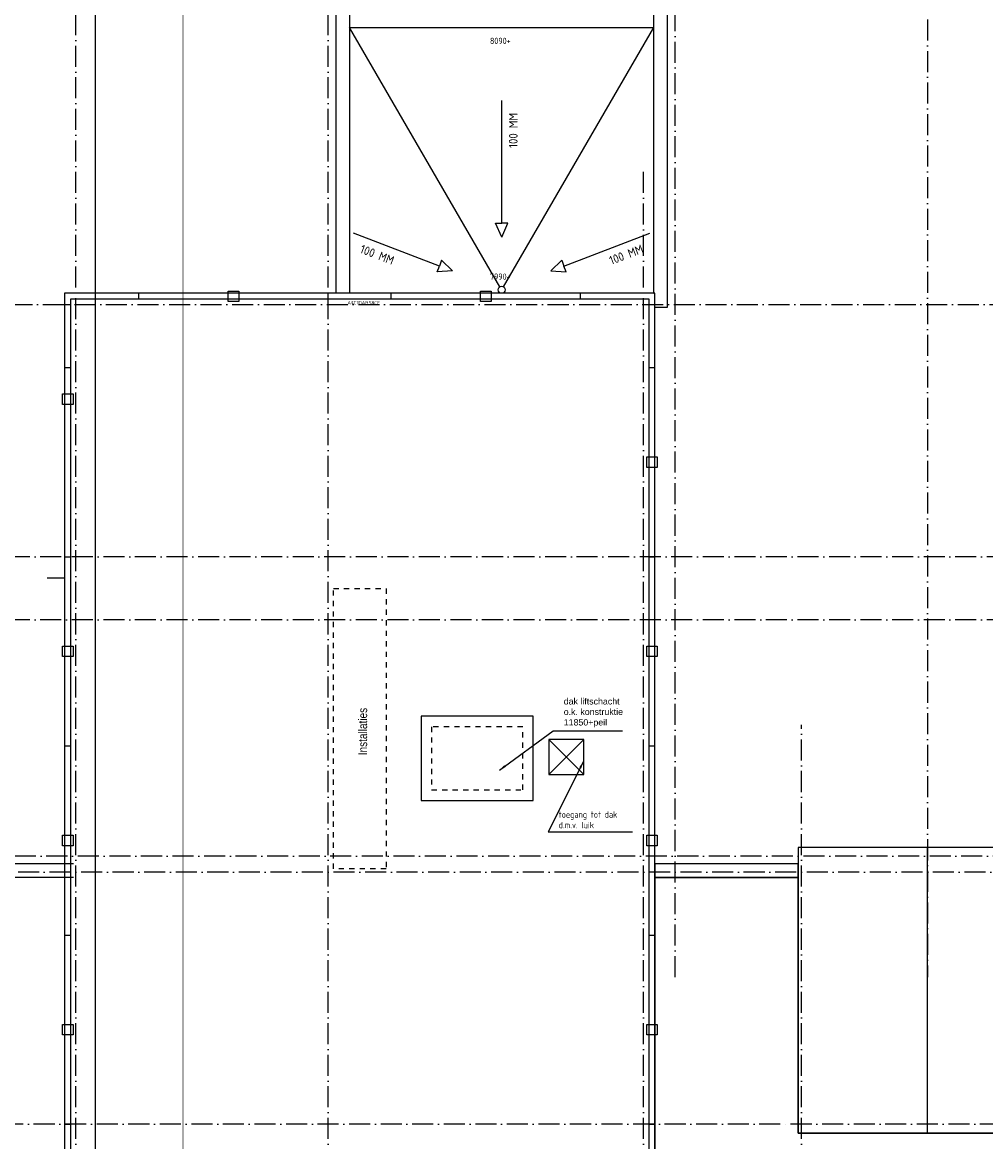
# Model space of a CAD drawing. Header units: millimetres. Extents: x 94282 to 245614, y 190 to 84290.
# Tile 7 of 18: x 124631 to 152112, y 33968 to 65917. Entities that reach past the tile are written whole.
import ezdxf
from ezdxf.enums import TextEntityAlignment as Align

# ---------------------------------------------------------------- set-up
doc = ezdxf.new("R2010")
doc.units = ezdxf.units.MM
doc.header["$LTSCALE"] = 100
for name, pattern in [('DASHDOT', [9, 6, -1.5, 0, -1.5]), ('DASHED', [3, 1.5, -1.5]), ('HIDDEN', [9.525, 6.35, -3.175])]:
    doc.linetypes.add(name, pattern=pattern)
doc.layers.get('0').update_dxf_attribs({"linetype": 'CONTINUOUS'})
for name, color, linetype in [('AL$1A---_ALGEMEEN', 8, 'CONTINUOUS'), ('AT$1A---_TEKST018', 1, 'CONTINUOUS'), ('AT$1A---_TEKST025', 2, 'CONTINUOUS'), ('BL$4----', 7, 'CONTINUOUS'), ('LIJN025', 10, 'CONTINUOUS'), ('LIJN050', 90, 'CONTINUOUS'), ('TEKST25', 10, 'CONTINUOUS'), ('TEKST35', 50, 'CONTINUOUS'), ('TEKST50', 90, 'CONTINUOUS')]:
    doc.layers.add(name, color=color, linetype=linetype)
doc.styles.add('ISO', font='ISO.SHX')
doc.styles.add('ROMAND', font='romand')
doc.styles.get("Standard").update_dxf_attribs({"font": 'iso.shx'})
doc.styles.add('TECHNIC', font='technic_.ttf')
doc.dimstyles.new('018RADI100UIT', dxfattribs={"dimscale": 100, "dimtxt": 1.8, "dimasz": 2, "dimexe": 2, "dimexo": 3, "dimgap": 1, "dimtad": 1, "dimdec": 4, "dimrnd": 1, "dimdsep": 46, "dimtxsty": 'Standard', "dimblk1": 'MSTR3', "dimblk2": 'MSTR3', "dimcen": 3, "dimdle": 1.25, "dimse1": 1, "dimse2": 1, "dimclrd": 7, "dimclre": 1, "dimadec": 0, "dimazin": 0, "dimtfac": 0.75, "dimtdec": 4, "dimtofl": 0, "dimtmove": 1, "dimatfit": 3, "dimfxl": 1, "dimtvp": 1.5, "dimtolj": 1, "dimtzin": 0, "dimarcsym": 0})

# ---------------------------------------------------------------- blocks, each defined once
blk = doc.blocks.new('A0-GE')
at = {"layer": 'LIJN025'}
blk.add_lwpolyline([(1500, 841), (1500, 0), (311, 0), (311, 841)], close=True, dxfattribs=at)
at = {"layer": 'LIJN050', "const_width": 0.2}
blk.add_lwpolyline([(1495, 836), (336, 836), (336, 5), (1495, 5)], close=True, dxfattribs=at)
at = {"layer": 'TEKST25', "style": 'ROMAND', "width": 2.899115}
blk.add_attdef('STATUS', text='', height=2.5, dxfattribs=at).set_placement((1454, 71.5), (1493, 71.5), align=Align.FIT)
at = {"layer": 'TEKST25', "style": 'ISO'}
for tag, p in [('E', (1455.25, 66)), ('NAAM-E', (1466.75, 66)), ('DATUM-E', (1485, 66)), ('D', (1455.25, 61)), ('NAAM-D', (1466.75, 61)), ('DATUM-D', (1485, 61)), ('C', (1455.25, 56)), ('NAAM-C', (1466.75, 56)), ('DATUM-C', (1485, 56)), ('B', (1455.25, 51)), ('NAAM-B', (1466.75, 51)), ('DATUM-B', (1485, 51)), ('A', (1455.25, 46)), ('NAAM-A', (1466.75, 46)), ('DATUM-A', (1485, 46))]:
    blk.add_attdef(tag, text='', height=2.5, dxfattribs=at).set_placement(p, align=Align.CENTER)
for tag, p in [('DATUM', (1332.75, 36.25)), ('SCHAAL', (1368, 36.25)), ('GETEKEND', (1398.25, 36.25)), ('GECONTOL.', (1433, 36.25)), ('FORMAAT', (1463.25, 28.25))]:
    blk.add_attdef(tag, p, '', height=2.5, dxfattribs=at)
at = {"layer": 'TEKST35', "style": 'ISO'}
for tag, p in [('PROJECT', (1334.5, 72.5)), ('PLAATS', (1334.5, 63.5)), ('INSTALLATIE-REGEL1', (1334.5, 52.5)), ('INSTALLATIE-REGEL2', (1334.5, 43.5))]:
    blk.add_attdef(tag, p, '', height=4, dxfattribs=at)
blk.add_attdef('PROJ.NR.', text='', height=4, dxfattribs=at).set_placement((1481, 23), align=Align.CENTER)
at = {"layer": 'TEKST50', "style": 'ISO'}
blk.add_attdef('FILE-NAAM', text='', height=5, dxfattribs=at).set_placement((1473.5, 7.5), align=Align.CENTER)
blk = doc.blocks.new('MSTR3')
at = {"layer": 'AL$1A---_ALGEMEEN', "color": 0, "linetype": 'Continuous'}
for p, q in [((-1, 0), (0, 0)), ((0, 1.5), (0, 0)), ((0, 0), (0, -1.5)), ((0, 0), (1.5, 0))]:
    blk.add_line(p, q, dxfattribs=at)
blk.add_circle((0, 0), 0.3, dxfattribs=at)

msp = doc.modelspace()

# ---------------------------------------------------------------- linework, layer by layer
at = {"layer": 'AL$1A---_ALGEMEEN', "color": 1, "linetype": 'DASHDOT'}
for points in [[(126155, 4343), (126155, 80401)], [(133355, 4343), (133355, 80401)], [(143255, 38663), (143255, 80401)], [(150455, 80401), (150455, 38663)], [(142355, 4343), (142355, 61763)], [(96412, 57863), (241860, 57863)], [(241855, 50663), (94282, 50663)], [(241855, 48863), (97462, 48863)], [(146855, 4343), (146855, 45867)], [(188921, 42113), (94282, 42113)], [(186313, 41663), (98141, 41663)], [(196655, 34463), (146255, 34463), (121609, 34463)]]:
    msp.add_lwpolyline(points, dxfattribs=at)
at = {"layer": 'AL$1A---_ALGEMEEN', "linetype": 'Continuous'}
for points in [[(126086, 41503), (100345, 41503), (100345, 75873), (133965, 75873), (133965, 58183)], [(142665, 58173), (142645, 58173), (142645, 75873), (176265, 75873), (176265, 58173), (176245, 58173)], [(126086, 41893), (100735, 41893), (100735, 75483), (133575, 75483), (133575, 58183)], [(142665, 57783), (143035, 57783), (143035, 75483), (175875, 75483), (175875, 57783), (176245, 57783)], [(127955, 58018), (127955, 58173)], [(125845, 57863), (126000, 57863)], [(125845, 56063), (126000, 56063)], [(142510, 56063), (142665, 56063)], [(125845, 50663), (126000, 50663)], [(142510, 50663), (142665, 50663)], [(139650, 45446), (140650, 44446)], [(140650, 45446), (139650, 44446)], [(125845, 45263), (126000, 45263)], [(142510, 45263), (142665, 45263)], [(150455, 34213), (150455, 42363)], [(125845, 39863), (126000, 39863)], [(142510, 39863), (142665, 39863)], [(125845, 34463), (126000, 34463)], [(142510, 34463), (142665, 34463)]]:
    msp.add_lwpolyline(points, dxfattribs=at)
at = {"layer": 'AL$1A---_ALGEMEEN', "color": 8, "linetype": 'Continuous'}
for points in [[(133965, 65767), (142645, 65767)], [(138250, 58367), (133965, 65767)], [(138360, 58367), (142645, 65767)], [(138305, 60187), (138305, 63683)], [(138305, 59787), (138129, 60187), (138305, 60187)], [(138305, 59787), (138481, 60187), (138305, 60187)], [(136527, 58962), (134075, 59899)], [(140083, 58962), (142535, 59899)], [(136900, 58820), (136590, 59127), (136527, 58962)], [(139710, 58820), (140020, 59127), (140083, 58962)], [(136900, 58820), (136464, 58798), (136527, 58962)], [(139710, 58820), (140146, 58798), (140083, 58962)], [(133355, 58018), (133355, 58173)], [(135155, 58018), (135155, 58173)], [(140555, 58018), (140555, 58173)], [(142510, 57863), (142665, 57863)]]:
    msp.add_lwpolyline(points, dxfattribs=at)
at = {"layer": 'AL$1A---_ALGEMEEN', "linetype": 'Continuous'}
for points in [[(125835, 58183), (125835, 8943), (142675, 8943), (142675, 58183)], [(126000, 58018), (126000, 9108), (142510, 9108), (142510, 58018)], [(136005, 43708), (139205, 43708), (139205, 46108), (136005, 46108)], [(139650, 45446), (139650, 44446), (140650, 44446), (140650, 45446)], [(146765, 42363), (146765, 34213), (172145, 34213), (172145, 42363)], [(142675, 41893), (142675, 41503), (146765, 41503), (146765, 41893)], [(142675, 41503), (142675, 10463), (176235, 10463), (176235, 41503), (172145, 41503), (172145, 34213), (146765, 34213), (146765, 41503)]]:
    msp.add_lwpolyline(points, close=True, dxfattribs=at)
at = {"layer": 'AL$1A---_ALGEMEEN', "linetype": 'HIDDEN'}
for points in [[(130505, 57946), (130505, 58246), (130805, 58246), (130805, 57946)], [(126077, 55013), (125777, 55013), (125777, 55313), (126077, 55313)], [(142742, 53213), (142442, 53213), (142442, 53513), (142742, 53513)], [(126077, 47813), (125777, 47813), (125777, 48113), (126077, 48113)], [(142742, 47813), (142442, 47813), (142442, 48113), (142742, 48113)], [(126077, 42413), (125777, 42413), (125777, 42713), (126077, 42713)], [(142742, 42413), (142442, 42413), (142442, 42713), (142742, 42713)], [(126077, 37013), (125777, 37013), (125777, 37313), (126077, 37313)], [(142742, 37013), (142442, 37013), (142442, 37313), (142742, 37313)]]:
    msp.add_lwpolyline(points, close=True, dxfattribs=at)
at = {"layer": 'AL$1A---_ALGEMEEN', "color": 8, "linetype": 'HIDDEN'}
msp.add_lwpolyline([(137705, 57946), (137705, 58246), (138005, 58246), (138005, 57946)], close=True, dxfattribs=at)
at = {"layer": 'AL$1A---_ALGEMEEN', "linetype": 'HIDDEN'}
msp.add_lwpolyline([(125335, 50063), (125835, 50063)], dxfattribs=at)
at = {"layer": 'AL$1A---_ALGEMEEN', "linetype": 'DASHED'}
for points in [[(135005, 49753), (135005, 41753), (133505, 41753), (133505, 49753)], [(136305, 44008), (138905, 44008), (138905, 45808), (136305, 45808)]]:
    msp.add_lwpolyline(points, close=True, dxfattribs=at)
at = {"layer": 'AL$1A---_ALGEMEEN', "color": 8, "linetype": 'Continuous'}
msp.add_circle((138305, 58283), 100, dxfattribs=at)

# ---------------------------------------------------------------- block references
at = {"xscale": 100, "yscale": 100, "zscale": 100}
msp.add_blockref('A0-GE', (95614, 190), dxfattribs=at)

# ---------------------------------------------------------------- texts
at = {"layer": 'AT$1A---_TEKST018', "color": 8, "linetype": 'Continuous'}
msp.add_text('A$C1DAB58CE', height=100, dxfattribs=at).set_placement((133905, 57863))
at = {"layer": 'AT$1A---_TEKST018', "color": 8, "linetype": 'Continuous', "char_height": 180, "width": 578.42, "attachment_point": 1}
for s, insert in [('8090+', (137970, 65479)), ('7990+', (137970, 58749))]:
    msp.add_mtext(s, dxfattribs=dict(at, insert=insert))
at = {"layer": 'AT$1A---_TEKST018', "linetype": 'Continuous', "insert": (140076, 46209), "char_height": 180, "attachment_point": 4}
msp.add_mtext('\\A1;\\fArial|b0|i0|c0|p34;dak liftschacht\\Po.k. konstruktie\\P11850+peil', dxfattribs=at)
msp.add_mtext('\\A1;\\fArial|b0|i0|c0|p34;dak liftschacht\\Po.k. konstruktie\\P11850+peil', dxfattribs=at)
at = {"layer": 'AT$1A---_TEKST018', "color": 8, "linetype": 'Continuous', "char_height": 180, "attachment_point": 4}
for s, insert in [('\\A1;\\fArial|b0|i0|c0|p34;dak liftschacht\\Po.k. konstruktie\\P11850+peil', (140076, 46209)), ('toegang tot dak\\Pd.m.v. luik', (139933, 43154))]:
    msp.add_mtext(s, dxfattribs=dict(at, insert=insert))
at = {"layer": 'AT$1A---_TEKST025', "color": 8, "linetype": 'Continuous', "char_height": 250, "width": 1902.82}
for insert, attachment_point, rotation in [((138760, 63333), 9, 90), ((134240, 59348), 7, 339.0989), ((142370, 59348), 9, 20.9011)]:
    msp.add_mtext('100 MM', dxfattribs=dict(at, insert=insert, attachment_point=attachment_point, rotation=rotation))
at = {"layer": 'BL$4----', "style": 'TECHNIC'}
msp.add_text('Installaties', height=250, rotation=90, dxfattribs=at).set_placement((134466, 45673), align=Align.CENTER)

# ---------------------------------------------------------------- leaders
at = {"layer": 'AL$1A---_ALGEMEEN', "linetype": 'Continuous', "annotation_type": 0, "has_hookline": 1, "hookline_direction": 0, "text_width": 1672}
msp.add_leader([(138239, 44568), (139776, 45692), (139976, 45692)], dimstyle='018RADI100UIT', override={"dimtxt": 3, "dimse1": 0, "dimse2": 0, "dimclrd": 0, "dimclre": 0, "dimtix": 1, "dimtofl": 1}, dxfattribs=at)
msp.add_leader([(138239, 44568), (139776, 45692), (139976, 45692)], dimstyle='018RADI100UIT', override={"dimtxt": 3, "dimse1": 0, "dimse2": 0, "dimclrd": 0, "dimclre": 0, "dimtix": 1, "dimtofl": 1}, dxfattribs=at)
at = {"layer": 'AL$1A---_ALGEMEEN', "color": 8, "linetype": 'Continuous', "annotation_type": 0, "has_hookline": 1, "hookline_direction": 0, "text_width": 2100}
msp.add_leader([(140637, 44819), (139633, 42811), (139833, 42811)], dimstyle='018RADI100UIT', override={"dimtxt": 3, "dimse1": 0, "dimse2": 0, "dimclrd": 0, "dimclre": 0, "dimtix": 1, "dimtofl": 1}, dxfattribs=at)

doc.saveas('drawing.dxf')
